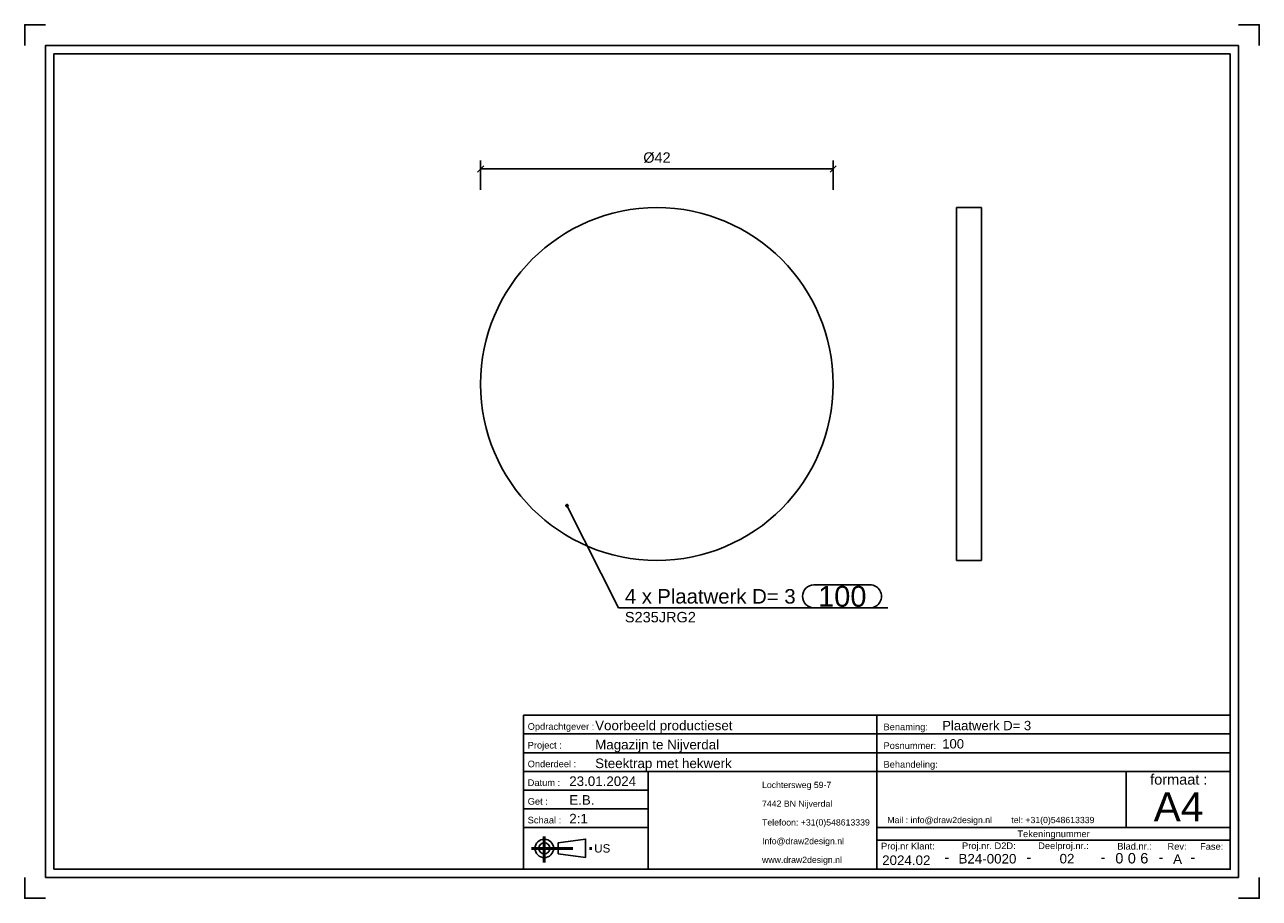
# Model space of a CAD drawing. Header units: millimetres. Extents: x 573 to 870, y -360 to -150.
import ezdxf
from ezdxf.enums import TextEntityAlignment as Align

# ---------------------------------------------------------------- set-up
doc = ezdxf.new("R2010")
doc.units = ezdxf.units.MM
doc.linetypes.add('STRICHPUNKT2', pattern=[18.5, 10, -4, 0.5, -4])
doc.layers.get('0').update_dxf_attribs({"linetype": 'CONTINUOUS'})
for name, color, linetype in [('DIM49', 4, 'CONTINUOUS'), ('TXT_ALL', 7, 'CONTINUOUS'), ('TXT_DIM49', 2, 'CONTINUOUS'), ('TXT_YELLOW', 2, 'CONTINUOUS')]:
    doc.layers.add(name, color=color, linetype=linetype)
doc.layers.add('LE_ALL', color=7, linetype='CONTINUOUS', lineweight=50)
doc.styles.add('ARIAL', font='arial.ttf')

# ---------------------------------------------------------------- blocks, each defined once
blk = doc.blocks.new('TFIELD_00005', base_point=(750.09, -351.25))
at = {"layer": 'TXT_YELLOW', "style": 'ARIAL'}
for s, p in [('Lochtersweg 59-7', (750.09, -333.25)), ('7442 BN Nijverdal', (750.09, -337.75)), ('Telefoon: +31(0)548613339', (750.09, -342.25)), ('Info@draw2design.nl', (750.09, -346.75)), ('www.draw2design.nl', (750.09, -351.25))]:
    blk.add_text(s, height=1.5, dxfattribs=at).set_placement(p, align=Align.MIDDLE_LEFT)
blk = doc.blocks.new('FLEX_00004', base_point=(762.9, -353.5))
blk.add_blockref('TFIELD_00005', (750.09, -351.25))
blk = doc.blocks.new('D2D_00003', base_point=(722.96, -351.64))
blk.add_blockref('FLEX_00004', (762.9, -353.5))
blk = doc.blocks.new('TFIELD_00007', base_point=(844.3, -338.5))
at = {"layer": 'TXT_YELLOW', "style": 'ARIAL'}
blk.add_text('A4', height=7, dxfattribs=at).set_placement((844.3, -338.5), align=Align.MIDDLE_LEFT)
blk = doc.blocks.new('FLEX_00006', base_point=(850.21, -343.5))
blk.add_blockref('TFIELD_00007', (844.3, -338.5))
blk = doc.blocks.new('TFIELD_00010', base_point=(780.22, -341.68))
at = {"layer": 'TXT_YELLOW', "style": 'ARIAL'}
blk.add_text('Mail : info@draw2design.nl        tel: +31(0)548613339', height=1.5, dxfattribs=at).set_placement((780.22, -341.68), align=Align.MIDDLE_LEFT)
blk = doc.blocks.new('FLEX_00009', base_point=(780.22, -342.93))
blk.add_blockref('TFIELD_00010', (780.22, -341.68))
blk = doc.blocks.new('DRAW2DESIGNLOGO_00008', base_point=(780.14, -340.01))
blk.add_blockref('FLEX_00009', (780.22, -342.93))
blk = doc.blocks.new('TFIELD_00014', base_point=(709.71, -348.5))
at = {"layer": 'TXT_YELLOW', "style": 'ARIAL'}
blk.add_text('US', height=2, dxfattribs=at).set_placement((709.71, -348.5), align=Align.MIDDLE_LEFT)
blk = doc.blocks.new('FLEX_00013', base_point=(709.71, -348.5))
blk.add_blockref('TFIELD_00014', (709.71, -348.5))
blk = doc.blocks.new('US_00012', base_point=(699.04, -348.5))
blk.add_line((701.07, -349.83), (707.63, -350.72))
blk.add_lwpolyline([(701.07, -349.83), (701.07, -347.16), (707.63, -346.28), (707.63, -350.72)])
for radius in [2.22, 1.33]:
    blk.add_circle((697.71, -348.5), radius)
at = {"layer": 'LE_ALL', "color": 1, "linetype": 'STRICHPUNKT2'}
for p, q in [((697.71, -345.68), (697.71, -351.9)), ((694.61, -348.5), (709.48, -348.5))]:
    blk.add_line(p, q, dxfattribs=at)
blk.add_blockref('FLEX_00013', (709.71, -348.5))
blk = doc.blocks.new('SCHRIFE_00016', base_point=(703.71, -333.5))
for p, q in [((692.71, -316.5), (777.71, -316.5)), ((777.71, -316.5), (862.71, -316.5)), ((777.71, -353.5), (777.71, -316.5)), ((862.71, -316.5), (862.71, -353.5)), ((692.71, -321), (777.71, -321)), ((777.71, -321), (862.71, -321)), ((692.71, -325.5), (777.71, -325.5)), ((777.71, -325.5), (862.71, -325.5)), ((692.71, -330), (862.71, -330)), ((722.71, -330), (722.71, -353.5)), ((837.71, -330), (837.71, -343.5)), ((722.71, -334.5), (692.71, -334.5)), ((722.71, -339), (692.71, -339)), ((722.71, -343.5), (692.71, -343.5)), ((862.71, -343.5), (777.71, -343.5)), ((862.71, -346.5), (777.71, -346.5))]:
    blk.add_line(p, q)
blk.add_lwpolyline([(862.71, -353.5), (692.71, -353.5), (692.71, -316.5)])
at = {"layer": 'TXT_YELLOW', "style": 'ARIAL'}
for s, height, p in [('Voorbeeld productieset', 2.3, (709.94, -320.1)), ('Plaatwerk D= 3', 2.25, (793.43, -320.1)), ('Magazijn te Nijverdal', 2.3, (709.94, -324.7)), ('100', 2.25, (793.43, -324.49)), ('Steektrap met hekwerk', 2.3, (709.94, -329.2)), ('23.01.2024', 2.3, (703.71, -333.5)), ('E.B.', 2.3, (703.71, -338)), ('2:1', 2.3, (703.71, -342.5))]:
    blk.add_text(s, height=height, dxfattribs=at).set_placement(p)
for s, height, p in [('2024.02', 2.3, (784.79, -352.5)), ('B24-0020', 2.3, (804.31, -352.14)), ('02', 2.3, (823.45, -352.12)), ('A', 2.3, (850.05, -352.23)), ('-', 2.5, (794.54, -351.84)), ('-', 2.5, (814.28, -351.84)), ('-', 2.5, (832.11, -351.84)), ('-', 2.5, (846.05, -351.84)), ('-', 2.5, (853.7, -351.84))]:
    blk.add_text(s, height=height, dxfattribs=at).set_placement(p, align=Align.CENTER)
blk = doc.blocks.new('TFIELD_00020', base_point=(841.07, -350.87))
at = {"layer": 'TXT_ALL', "style": 'ARIAL'}
blk.add_text('6', height=2.5, dxfattribs=at).set_placement((841.07, -350.87), align=Align.MIDDLE_LEFT)
blk = doc.blocks.new('6_00019')
blk.add_blockref('TFIELD_00020', (841.07, -350.87))
blk = doc.blocks.new('TELLER1_00018')
blk.add_blockref('6_00019', (0, 0))
blk = doc.blocks.new('TFIELD_00023', base_point=(838.07, -350.87))
at = {"layer": 'TXT_ALL', "style": 'ARIAL'}
blk.add_text('0', height=2.5, dxfattribs=at).set_placement((838.07, -350.87), align=Align.MIDDLE_LEFT)
blk = doc.blocks.new('0_00022')
blk.add_blockref('TFIELD_00023', (838.07, -350.87))
blk = doc.blocks.new('TELLER2_00021')
blk.add_blockref('0_00022', (0, 0))
blk = doc.blocks.new('TFIELD_00026', base_point=(835.07, -350.87))
at = {"layer": 'TXT_ALL', "style": 'ARIAL'}
blk.add_text('0', height=2.5, dxfattribs=at).set_placement((835.07, -350.87), align=Align.MIDDLE_LEFT)
blk = doc.blocks.new('0_00025')
blk.add_blockref('TFIELD_00026', (835.07, -350.87))
blk = doc.blocks.new('TELLER3_00024')
blk.add_blockref('0_00025', (0, 0))
blk = doc.blocks.new('NL_00027', base_point=(693.71, -320))
at = {"layer": 'TXT_ALL', "color": 1, "style": 'ARIAL'}
blk.add_text('Tekeningnummer', height=1.6, dxfattribs=at).set_placement((820.21, -345), align=Align.MIDDLE_CENTER)
at = {"layer": 'TXT_YELLOW', "style": 'ARIAL'}
for s, p in [('Opdrachtgever :', (693.71, -320)), ('Benaming:', (779.31, -320.1)), ('Project :', (693.71, -324.5)), ('Posnummer:', (779.31, -324.6)), ('Onderdeel :', (693.71, -329)), ('Behandeling:', (779.31, -329.1)), ('Datum :', (693.71, -333.5)), ('Get :', (693.71, -338)), ('Schaal :', (693.71, -342.5)), ('Proj.nr Klant:', (778.71, -348.75)), ('Proj.nr. D2D:', (798.19, -348.67)), ('Deelproj.nr.:', (816.52, -348.67)), ('Blad.nr.:', (835.55, -348.79)), ('Rev:', (847.62, -348.83)), ('Fase:', (855.46, -348.83))]:
    blk.add_text(s, height=1.6, dxfattribs=at).set_placement(p)
blk.add_text('formaat :', height=2.5, dxfattribs=at).set_placement((850.34, -333.18), align=Align.CENTER)
blk = doc.blocks.new('SCHRIFE_00015')
for name, p in [('SCHRIFE_00016', (703.71, -333.5)), ('NL_00027', (693.71, -320)), ('TELLER3_00024', (0, 0)), ('TELLER2_00021', (0, 0)), ('TELLER1_00018', (0, 0))]:
    blk.add_blockref(name, p)
blk = doc.blocks.new('DINA4Q_00002', base_point=(862.71, -157.5))
for p, q in [((864.71, -155.5), (864.71, -355.5)), ((579.71, -353.5), (579.71, -157.5)), ((579.71, -157.5), (862.71, -157.5)), ((577.71, -355.5), (864.71, -355.5))]:
    blk.add_line(p, q)
for points in [[(572.71, -155.5), (572.71, -150.5), (577.71, -150.5)], [(864.71, -150.5), (869.71, -150.5), (869.71, -155.5)], [(577.71, -355.5), (577.71, -155.5), (864.71, -155.5)], [(862.71, -157.5), (862.71, -353.5), (579.71, -353.5)], [(572.71, -355.5), (572.71, -360.5), (577.71, -360.5)], [(864.71, -360.5), (869.71, -360.5), (869.71, -355.5)]]:
    blk.add_lwpolyline(points)
for name, p in [('SCHRIFE_00015', (0, 0)), ('D2D_00003', (722.96, -351.64)), ('FLEX_00006', (850.21, -343.5)), ('DRAW2DESIGNLOGO_00008', (780.14, -340.01)), ('US_00012', (699.04, -348.5))]:
    blk.add_blockref(name, p)
blk = doc.blocks.new('_ZBL0019_00001')
blk.add_blockref('DINA4Q_00002', (862.71, -157.5))
blk = doc.blocks.new('_D1', base_point=(721.52, -183.68))
at = {"layer": 'DIM49', "color": 1}
for p, q in [((682.39, -190.18), (682.39, -183.18)), ((767.19, -190.18), (767.19, -183.18)), ((683.14, -184.43), (681.64, -185.93)), ((682.39, -185.18), (767.19, -185.18)), ((766.44, -185.93), (767.94, -184.43))]:
    blk.add_line(p, q, dxfattribs=at)
at = {"layer": 'TXT_DIM49', "style": 'ARIAL'}
for s, p in [('Ø', (721.52, -183.68)), ('42', (724.21, -183.68))]:
    blk.add_text(s, height=2.5, dxfattribs=at).set_placement(p)
blk = doc.blocks.new('SHAPE_00048', base_point=(703.16, -266.11))
at = {"layer": 'DIM49', "color": 3}
for p, q in [((702.91, -266.07), (703.42, -266.07)), ((702.96, -266.27), (703.37, -266.27)), ((703.27, -265.87), (703.05, -265.87)), ((703.16, -266.11), (715.59, -290.66)), ((762.56, -285.16), (776.08, -285.16)), ((715.59, -290.66), (780.33, -290.66)), ((776.08, -290.66), (762.56, -290.66))]:
    blk.add_line(p, q, dxfattribs=at)
blk.add_lwpolyline([(702.99, -265.91), (702.94, -265.96), (702.91, -266.02), (702.9, -266.09), (702.91, -266.16), (702.93, -266.23), (702.97, -266.28), (703.02, -266.33), (703.08, -266.36), (703.15, -266.37), (703.22, -266.36), (703.28, -266.34), (703.34, -266.3), (703.39, -266.25), (703.42, -266.19), (703.43, -266.12), (703.42, -266.05), (703.4, -265.99), (703.36, -265.93), (703.31, -265.89), (703.25, -265.86), (703.18, -265.84), (703.11, -265.85), (703.05, -265.87)], close=True, dxfattribs=at)
for centre, start_param, end_param in [((762.56, -287.91), 3.141593, 6.283185), ((776.08, -287.91), 0, 3.141593)]:
    blk.add_ellipse(centre, major_axis=(0, -2.75), ratio=1, start_param=start_param, end_param=end_param, dxfattribs=at)
at = {"layer": 'TXT_DIM49', "style": 'ARIAL'}
for s, height, p in [('4 x', 3.5, (717.09, -287.91)), ('Plaatwerk D= 3', 3.5, (724.88, -287.91)), ('100', 5, (763.56, -287.91)), ('S235JRG2', 2.5, (717.09, -292.91))]:
    blk.add_text(s, height=height, dxfattribs=at).set_placement(p, align=Align.MIDDLE_LEFT)
blk = doc.blocks.new('Plaatwerk D_ 3_00035', base_point=(753.12, -268.42))
blk.add_circle((724.79, -236.87), 42.4)
for name, p in [('_D1', (721.52, -183.68)), ('SHAPE_00048', (703.16, -266.11))]:
    blk.add_blockref(name, p)
blk = doc.blocks.new('Plaatwerk D_ 3_00034')
blk.add_blockref('Plaatwerk D_ 3_00035', (753.12, -268.42))
blk = doc.blocks.new('Hekwerk trap_00033')
blk.add_blockref('Plaatwerk D_ 3_00034', (0, 0))
blk = doc.blocks.new('Trapboom_00032')
blk.add_blockref('Hekwerk trap_00033', (0, 0))
blk = doc.blocks.new('Smits Agro_00031')
blk.add_blockref('Trapboom_00032', (0, 0))
blk = doc.blocks.new('Nijverdal_00030')
blk.add_blockref('Smits Agro_00031', (0, 0))
blk = doc.blocks.new('_A3D0037_00029')
blk.add_blockref('Nijverdal_00030', (0, 0))
blk = doc.blocks.new('_ANS0037_00028')
blk.add_blockref('_A3D0037_00029', (0, 0))
blk = doc.blocks.new('Plaatwerk D_ 3_00043', base_point=(796.86, -194.47))
for p in [(796.86, -194.47), (802.86, -279.27)]:
    blk.add_line(p, (796.86, -279.27))
blk.add_lwpolyline([(802.86, -279.27), (802.86, -194.47), (796.86, -194.47)])
blk = doc.blocks.new('Plaatwerk D_ 3_00042')
blk.add_blockref('Plaatwerk D_ 3_00043', (796.86, -194.47))
blk = doc.blocks.new('Hekwerk trap_00041')
blk.add_blockref('Plaatwerk D_ 3_00042', (0, 0))
blk = doc.blocks.new('Trapboom_00040')
blk.add_blockref('Hekwerk trap_00041', (0, 0))
blk = doc.blocks.new('Smits Agro_00039')
blk.add_blockref('Trapboom_00040', (0, 0))
blk = doc.blocks.new('Nijverdal_00038')
blk.add_blockref('Smits Agro_00039', (0, 0))
blk = doc.blocks.new('_A3D0073_00037')
blk.add_blockref('Nijverdal_00038', (0, 0))
blk = doc.blocks.new('_ANS0073_00036')
blk.add_blockref('_A3D0073_00037', (0, 0))

msp = doc.modelspace()

# ---------------------------------------------------------------- block references
for name in ['_ZBL0019_00001', '_ANS0037_00028', '_ANS0073_00036']:
    msp.add_blockref(name, (0, 0))

doc.saveas('drawing.dxf')
